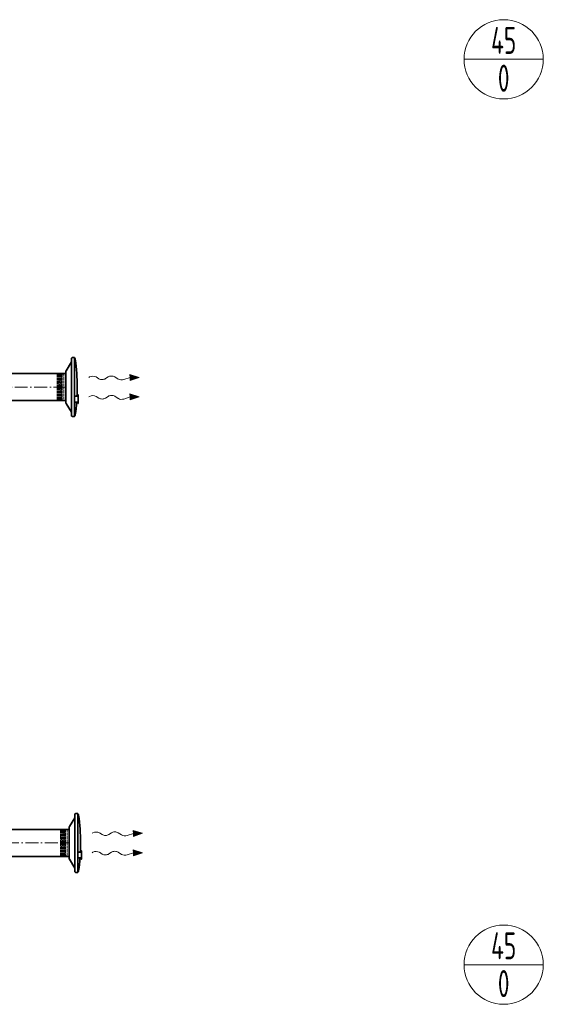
# Model space of a CAD drawing. Header units: millimetres. Extents: x 8221 to 89444, y -105166 to -5578.
# Tile 50 of 118: x 68514 to 70937, y -95392 to -90833. Entities that reach past the tile are written whole.
import ezdxf
from ezdxf.enums import TextEntityAlignment as Align

# ---------------------------------------------------------------- set-up
doc = ezdxf.new("R2010")
doc.units = ezdxf.units.MM
doc.linetypes.add('ACAD_ISO02W100', pattern=[15, 12, -3])
doc.linetypes.add('ACAD_ISO10W100', pattern=[18, 12, -3, 0, -3])
for name, color, linetype, lineweight in [('VZT_01 SUP (PŘÍVOD) - OBRYS', 5, 'Continuous', 35), ('VZT_02 SUP (PŘÍVOD) - OSA', 5, 'ACAD_ISO10W100', 5), ('VZT_30 DISTRIBUČNÍ PRVKY - OBRYS', 1, 'Continuous', 35), ('VZT_52 POPIS - DISTRIBUCE', 7, 'Continuous', 5)]:
    doc.layers.add(name, color=color, linetype=linetype, lineweight=lineweight)
doc.layers.add('VZT_34 DISTRIBUČNÍ PRVKY - NETISK', color=8, linetype='ACAD_ISO02W100', lineweight=5, plot=False)
doc.styles.add('JS', font='isocp.shx', dxfattribs={"width": 0.6, "height": 125})

msp = doc.modelspace()

# ---------------------------------------------------------------- linework, layer by layer
at = {"lineweight": 13}
for p, q in [((68836.8, -92487.3), (68833.7, -92489.1)), ((68836.8, -92577.3), (68833.7, -92579.1)), ((68852.2, -94597.9), (68849.2, -94599.7)), ((68852.2, -94687.9), (68849.2, -94689.7))]:
    msp.add_line(p, q, dxfattribs=at)
at = {"color": 0, "lineweight": 13}
for p, q in [((68879.9, -92495.5), (68867, -92487.4)), ((68922.8, -92487.2), (68910.9, -92495.1)), ((68970.3, -92497.2), (68953.8, -92486.7)), ((69024.4, -92489.7), (68995.7, -92499.4)), ((69067.4, -92489.1), (69024.2, -92475.7)), ((69024.2, -92475.7), (69024.4, -92489.7)), ((69024.6, -92503.7), (69024.4, -92489.7)), ((69024.6, -92503.7), (69067.4, -92489.1)), ((68879.9, -92585.5), (68867, -92577.4)), ((68922.8, -92577.2), (68910.9, -92585.1)), ((68970.3, -92587.2), (68953.8, -92576.7)), ((69024.4, -92579.7), (68995.7, -92589.4)), ((69067.4, -92579.1), (69024.2, -92565.7)), ((69024.2, -92565.7), (69024.4, -92579.7)), ((69024.6, -92593.7), (69024.4, -92579.7)), ((69024.6, -92593.7), (69067.4, -92579.1)), ((69082.8, -94599.7), (69039.6, -94586.4)), ((69039.6, -94586.4), (69039.8, -94600.3)), ((68895.4, -94606.2), (68882.4, -94598)), ((68938.2, -94597.8), (68926.3, -94605.8)), ((68985.7, -94607.8), (68969.2, -94597.4)), ((69039.8, -94600.3), (69011.2, -94610)), ((69040, -94614.3), (69039.8, -94600.3)), ((69040, -94614.3), (69082.8, -94599.7)), ((69082.8, -94689.7), (69039.6, -94676.4)), ((69039.6, -94676.4), (69039.8, -94690.3)), ((68895.4, -94696.2), (68882.4, -94688)), ((68938.2, -94687.8), (68926.3, -94695.8)), ((68985.7, -94697.8), (68969.2, -94687.4)), ((69039.8, -94690.3), (69011.2, -94700)), ((69040, -94704.3), (69039.8, -94690.3)), ((69040, -94704.3), (69082.8, -94689.7))]:
    msp.add_line(p, q, dxfattribs=at)
for centre, start_param, end_param in [((68851.6, -92496.9), 0.766537, 2.320574), ((68938.4, -92496.3), 0.766537, 2.375056), ((68895.3, -92486), 3.908129, 5.516649), ((68985.7, -92487.6), 3.908129, 5.191299), ((68851.6, -92586.9), 0.766537, 2.320574), ((68938.4, -92586.3), 0.766537, 2.375056), ((68895.3, -92576), 3.908129, 5.516649), ((68985.7, -92577.6), 3.908129, 5.191299), ((68867, -94607.5), 0.766537, 2.320574), ((68910.7, -94596.6), 3.908129, 5.516649), ((68953.9, -94606.9), 0.766537, 2.375056), ((69001.1, -94598.2), 3.908129, 5.191299), ((68867, -94697.5), 0.766537, 2.320574), ((68910.7, -94686.6), 3.908129, 5.516649), ((68953.9, -94696.9), 0.766537, 2.375056), ((69001.1, -94688.2), 3.908129, 5.191299)]:
    msp.add_ellipse(centre, major_axis=(21.5, 0.3), ratio=0.625, start_param=start_param, end_param=end_param, dxfattribs=at)
for points in [[(69024.6, -92503.7), (69024.2, -92475.7), (69067.4, -92489.1)], [(69024.6, -92593.7), (69024.2, -92565.7), (69067.4, -92579.1)], [(69040, -94614.3), (69039.6, -94586.4), (69082.8, -94599.7)], [(69040, -94704.3), (69039.6, -94676.4), (69082.8, -94689.7)]]:
    msp.add_solid(points, dxfattribs=at)
at = {"layer": 'VZT_01 SUP (PŘÍVOD) - OBRYS'}
for points in [[(68727.7, -92471.6), (68130.1, -92471.6)], [(68727.7, -92596.6), (68130.1, -92596.6)], [(68743.1, -94582.2), (68089.7, -94582.2)], [(68743.1, -94707.2), (68089.7, -94707.2)]]:
    msp.add_lwpolyline(points, dxfattribs=at)
at = {"layer": 'VZT_02 SUP (PŘÍVOD) - OSA', "ltscale": 5}
for points in [[(68130.1, -92534.1), (68727.7, -92534.1)], [(68089.7, -94644.7), (68743.1, -94644.7)]]:
    msp.add_lwpolyline(points, dxfattribs=at)
at = {"layer": 'VZT_30 DISTRIBUČNÍ PRVKY - OBRYS'}
for points in [[(68766.7, -92397.6), (68766.7, -92670.6), (68757.5, -92670.6, -0.414214), (68753.7, -92666.8), (68753.7, -92401.5, -0.414214), (68757.5, -92397.6), (68766.7, -92397.6)], [(68779.7, -92534.1, 0.0327), (68771.2, -92405.6), (68770.7, -92402.6, 0.36397), (68767.7, -92400.1), (68766.7, -92400.1)], [(68753.7, -92650.2), (68728.3, -92609.9, -0.141374), (68727.7, -92607.8), (68727.7, -92460.4, -0.141374), (68728.3, -92458.4), (68753.7, -92418)], [(68779.7, -92534.1, -0.010645), (68778.8, -92576.1, -0.010645)], [(68766.7, -92603.4), (68779.1, -92603.4, -0.267949), (68779.5, -92603.6), (68782.8, -92609.3, 0.267949), (68783.2, -92609.5), (68783.8, -92609.5), (68783.8, -92569.9), (68783.2, -92569.9, 0.267949), (68782.8, -92570.1), (68779.5, -92575.9, -0.267949), (68779.1, -92576.1), (68766.7, -92576.1)], [(68777.2, -92603.4, -0.015115), (68771.2, -92662.7), (68770.7, -92665.6, -0.36397), (68767.7, -92668.1), (68766.7, -92668.1)], [(68769.1, -94760.8), (68743.7, -94720.5, -0.141374), (68743.1, -94718.4), (68743.1, -94571.1, -0.141374), (68743.7, -94569), (68769.1, -94528.6)], [(68782.1, -94508.2), (68782.1, -94781.2), (68773, -94781.2, -0.414214), (68769.1, -94777.4), (68769.1, -94512.1, -0.414214), (68773, -94508.2), (68782.1, -94508.2)], [(68795.1, -94644.7, 0.0327), (68786.6, -94516.2), (68786.1, -94513.2, 0.36397), (68783.1, -94510.7), (68782.1, -94510.7)], [(68795.1, -94644.7, -0.010645), (68794.2, -94686.7, -0.010645)], [(68782.1, -94714), (68794.5, -94714, -0.267949), (68794.9, -94714.2), (68798.2, -94719.9, 0.267949), (68798.6, -94720.2), (68799.2, -94720.2), (68799.2, -94680.5), (68798.6, -94680.5, 0.267949), (68798.2, -94680.8), (68794.9, -94686.5, -0.267949), (68794.5, -94686.7), (68782.1, -94686.7)], [(68792.6, -94714, -0.015115), (68786.6, -94773.3), (68786.1, -94776.3, -0.36397), (68783.1, -94778.7), (68782.1, -94778.7)]]:
    msp.add_lwpolyline(points, format="xyb", dxfattribs=at)
at = {"layer": 'VZT_34 DISTRIBUČNÍ PRVKY - NETISK'}
for points in [[(68691.6, -92477.9), (68687.7, -92476.5), (68687.7, -92534.2)], [(68691.8, -92476.9), (68691.8, -92534.2)], [(68703.5, -92477.7), (68703.5, -92534.2)], [(68707.2, -92476.1), (68707.2, -92534.2)], [(68709.8, -92474.1), (68709.8, -92534.2)], [(68727.7, -92473.1), (68717.7, -92473.1), (68717.7, -92595.1), (68727.7, -92595.1)], [(68727.7, -92473.1), (68727.7, -92595.1)], [(68691.6, -92590.5), (68687.7, -92591.9), (68687.7, -92534.2)], [(68691.8, -92591.5), (68691.8, -92534.2)], [(68703.5, -92590.7), (68703.5, -92534.2)], [(68707.2, -92592.3), (68707.2, -92534.2)], [(68709.8, -92594.3), (68709.8, -92534.2)], [(68707, -94588.5), (68703.1, -94587.1), (68703.1, -94644.8)], [(68707.3, -94587.6), (68707.3, -94644.8)], [(68718.9, -94588.3), (68718.9, -94644.8)], [(68722.6, -94586.7), (68722.6, -94644.8)], [(68725.2, -94584.7), (68725.2, -94644.8)], [(68743.1, -94583.7), (68733.1, -94583.7), (68733.1, -94705.7), (68743.1, -94705.7)], [(68743.1, -94583.7), (68743.1, -94705.7)], [(68707, -94701.1), (68703.1, -94702.6), (68703.1, -94644.8)], [(68707.3, -94702.1), (68707.3, -94644.8)], [(68718.9, -94701.3), (68718.9, -94644.8)], [(68722.6, -94702.9), (68722.6, -94644.8)], [(68725.2, -94704.9), (68725.2, -94644.8)]]:
    msp.add_lwpolyline(points, dxfattribs=at)
for points in [[(68697.8, -92469.5), (68696.4, -92475.2, 0.060863), (68696.3, -92475.9), (68696.3, -92534.2)], [(68697.8, -92469.5), (68699.2, -92475.4, -0.058981), (68699.3, -92476.1), (68699.3, -92534.2)], [(68717.7, -92474.1), (68709.8, -92474.1, 0.291473), (68707.4, -92475.7, 0.291473)], [(68697.8, -92598.9), (68696.4, -92593.2, -0.060863), (68696.3, -92592.5), (68696.3, -92534.2)], [(68697.8, -92598.9), (68699.2, -92593, 0.058981), (68699.3, -92592.3), (68699.3, -92534.2)], [(68717.7, -92594.3), (68709.8, -92594.3, -0.291473), (68707.4, -92592.7, -0.291473)], [(68713.2, -94580.1), (68711.8, -94585.9, 0.060863), (68711.7, -94586.5), (68711.7, -94644.8)], [(68713.2, -94580.1), (68714.6, -94586.1, -0.058981), (68714.7, -94586.7), (68714.7, -94644.8)], [(68733.1, -94584.7), (68725.2, -94584.7, 0.291473), (68722.8, -94586.3, 0.291473)], [(68713.2, -94709.5), (68711.8, -94703.8, -0.060863), (68711.7, -94703.1), (68711.7, -94644.8)], [(68713.2, -94709.5), (68714.6, -94703.6, 0.058981), (68714.7, -94703), (68714.7, -94644.8)], [(68733.1, -94704.9), (68725.2, -94704.9, -0.291473), (68722.8, -94703.4, -0.291473)]]:
    msp.add_lwpolyline(points, format="xyb", dxfattribs=at)
for centre, radius, start, end in [((68697.1, -92486), 10.5, 52.1622, 120.2824), ((68704, -92473.9), 3.88, 263.3265, 332.5007), ((68697.1, -92582.4), 10.5, 239.7176, 307.8378), ((68704, -92594.5), 3.88, 27.4993, 96.6735), ((68712.5, -94596.6), 10.5, 52.1622, 120.2824), ((68719.4, -94584.5), 3.88, 263.3265, 332.5007), ((68712.5, -94693), 10.5, 239.7176, 307.8378), ((68719.4, -94705.2), 3.88, 27.4993, 96.6735)]:
    msp.add_arc(centre, radius, start, end, dxfattribs=at)
at = {"layer": 'VZT_52 POPIS - DISTRIBUCE'}
for p, q in [((70570.6, -91016.6), (70937.3, -91016.6)), ((70570.6, -95208.3), (70937.3, -95208.3))]:
    msp.add_line(p, q, dxfattribs=at)
for centre in [(70753.9, -91016.6), (70753.9, -95208.3)]:
    msp.add_circle(centre, 183.4, dxfattribs=at)

# ---------------------------------------------------------------- texts
at = {"layer": 'VZT_52 POPIS - DISTRIBUCE', "ltscale": 50, "style": 'JS', "width": 0.7}
for s, p in [('45', (70753.9, -90929.1)), ('0', (70753.9, -91104.1)), ('45', (70753.9, -95120.8)), ('0', (70753.9, -95295.8))]:
    msp.add_text(s, height=125, dxfattribs=at).set_placement(p, align=Align.MIDDLE_CENTER)

doc.saveas('drawing.dxf')
